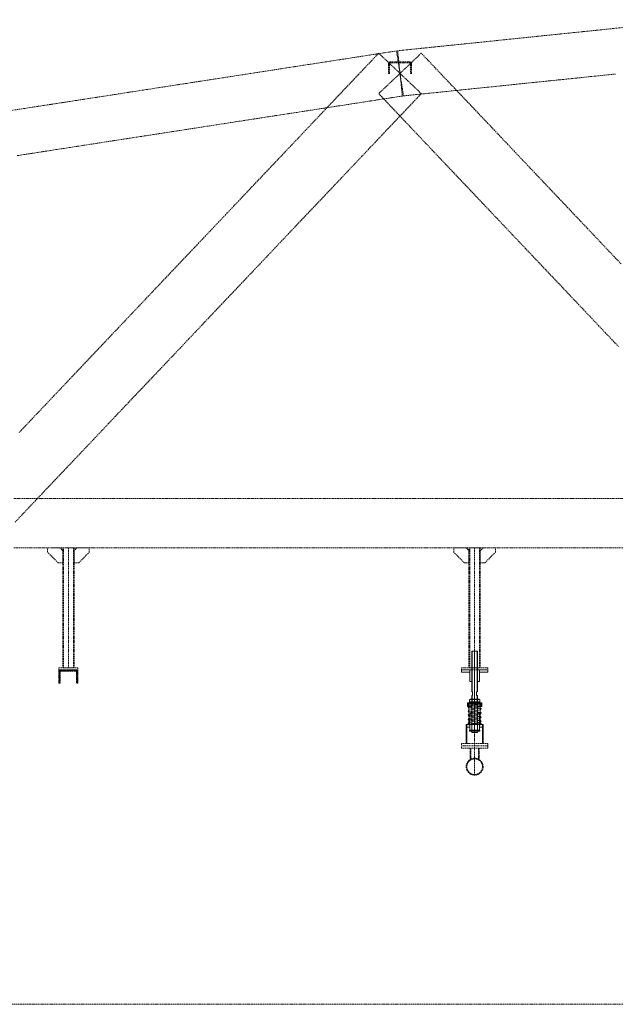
# Model space of a CAD drawing. Header units: millimetres. Extents: x -176817 to 571382, y -58489 to 156123.
# Tile 225 of 256: x 140903 to 144048, y 121877 to 127070. Entities that reach past the tile are written whole.
import ezdxf

# ---------------------------------------------------------------- set-up
doc = ezdxf.new("R2010")
doc.units = ezdxf.units.MM
doc.header["$LTSCALE"] = 0.2
for name, pattern in [('AM_ISO08W050', [18, 12, -1.5, 3, -1.5]), ('AM_ISO08W050x2', [9, 6, -0.75, 1.5, -0.75]), ('HIDDEN', [9.525, 6.35, -3.175])]:
    doc.linetypes.add(name, pattern=pattern)
for name, color, linetype, lineweight in [('-AAA Podkład', 252, 'Continuous', 13), ('AM_0N', 7, 'Continuous', 13), ('AM_7N', 4, 'AM_ISO08W050', 13)]:
    doc.layers.add(name, color=color, linetype=linetype, lineweight=lineweight)

# ---------------------------------------------------------------- blocks, each defined once
blk = doc.blocks.new('*U1083')
at = {"layer": 'AM_0N'}
for p, q in [((-28, 230.6), (28, 230.6)), ((-28, 226.6), (-28, 230.6)), ((28, 226.6), (-28, 226.6)), ((28, 230.6), (28, 226.6))]:
    blk.add_line(p, q, dxfattribs=at)
at = {"layer": 'AM_7N', "linetype": 'AM_ISO08W050x2'}
blk.add_line((0, 233.6), (0, 223.6), dxfattribs=at)
blk = doc.blocks.new('*U1084')
at = {"layer": 'AM_0N'}
for p, q in [((33.8, 222.6), (-33, 222.6)), ((29.3, 219.8), (-30.7, 209)), ((-2.7, 214.1), (-30.3, 215.9)), ((-29.7, 215.9), (30.3, 219.9)), ((-29.3, 201.1), (30.7, 211.9)), ((30, 219.9), (30.3, 219.9)), ((-30.7, 201.1), (7.4, 194.3)), ((29.3, 198.2), (-30.7, 187.4)), ((-30.7, 179.5), (7.4, 172.7)), ((29.3, 176.6), (-30.7, 165.8)), ((-30.7, 157.9), (7.4, 151.1)), ((-29.3, 179.5), (30.7, 190.3)), ((-29.3, 157.9), (30.7, 168.7)), ((30.7, 198.2), (-7.4, 205.1)), ((30.7, 176.6), (-7.4, 183.5)), ((30.7, 155), (-7.4, 161.9)), ((-33.8, 112), (33, 112)), ((29.3, 155), (-30.7, 144.2)), ((-30.7, 136.3), (7.4, 129.5)), ((29.3, 133.4), (-30.7, 122.6)), ((29.7, 118.7), (-30.3, 114.7)), ((-30, 114.7), (-30.3, 114.7)), ((-29.3, 136.3), (30.7, 147.1)), ((-29.3, 114.7), (30.7, 125.5)), ((30.7, 133.4), (-7.4, 140.3)), ((2.7, 120.5), (30.3, 118.7))]:
    blk.add_line(p, q, dxfattribs=at)
for centre, start, end in [((-30, 219.9), 138.0181, 273.8226), ((-30, 205.1), 100.2034, 280.2034), ((30, 215.9), 280.2034, 100.2034), ((30, 223.9), 273.8226, 340.5288), ((-30, 183.5), 100.2034, 280.2034), ((-30, 161.9), 100.2034, 280.2034), ((30, 194.3), 280.2034, 100.2034), ((30, 172.7), 280.2034, 100.2034), ((-30, 140.3), 100.2034, 280.2034), ((-30, 118.7), 100.2034, 280.2034), ((-30, 110.7), 93.8226, 160.5288), ((30, 151.1), 280.2034, 100.2034), ((30, 129.5), 280.2034, 100.2034), ((30, 114.7), 318.0181, 93.8226)]:
    blk.add_arc(centre, 4, start, end, dxfattribs=at)
at = {"layer": 'AM_7N', "linetype": 'AM_ISO08W050x2'}
for p, q in [((-30, 109), (-30, 225.6)), ((0, 109), (0, 225.6)), ((30, 109), (30, 225.6))]:
    blk.add_line(p, q, dxfattribs=at)
blk = doc.blocks.new('*U1085')
at = {"layer": 'AM_0N'}
for p, q in [((-28, 82), (28, 82)), ((-28, 78), (-28, 82)), ((28, 78), (-28, 78)), ((28, 82), (28, 78))]:
    blk.add_line(p, q, dxfattribs=at)
at = {"layer": 'AM_7N', "linetype": 'AM_ISO08W050x2'}
blk.add_line((0, 85), (0, 75), dxfattribs=at)
blk = doc.blocks.new('*U1086')
at = {"layer": 'AM_0N'}
for p, q in [((-26.6, 242.6), (-21.4, 245.6)), ((-26.6, 242.6), (-26.6, 233.6)), ((-26.6, 233.6), (-21.4, 230.6)), ((21.3, 245.6), (-21.4, 245.6)), ((21.3, 230.6), (-21.4, 230.6)), ((-13.3, 242.6), (-13.3, 233.6)), ((13.3, 242.6), (13.3, 233.6)), ((26.6, 242.6), (21.3, 245.6)), ((26.6, 233.6), (21.3, 230.6)), ((26.6, 242.6), (26.6, 233.6))]:
    blk.add_line(p, q, dxfattribs=at)
for centre, radius, start, end in [((-19.9, 232.9), 11.7, 55.5615, 115.5615), ((-19.9, 243.3), 11.7, 244.4385, 304.4385), ((0, 200.7), 43.9, 72.383, 107.617), ((0, 275.4), 43.9, 252.383, 287.617), ((19.9, 232.9), 11.7, 64.4385, 124.4385), ((19.9, 243.3), 11.7, 235.5615, 295.5615)]:
    blk.add_arc(centre, radius, start, end, dxfattribs=at)
at = {"layer": 'AM_7N', "linetype": 'AM_ISO08W050x2'}
blk.add_line((0, 248.6), (0, 227.6), dxfattribs=at)
blk = doc.blocks.new('A$C09B41FFC')
at = {"layer": '-AAA Podkład', "color": 7}
for p, q in [((-13, 500), (-13, 284.6)), ((0, 500), (0, 70)), ((13, 500), (13, 284.6)), ((-13, 264.6), (-13, 214.6)), ((13, 264.6), (13, 214.6)), ((-16, 222.6), (-16, 226.6)), ((-15, 222.6), (15, 222.6)), ((-15, 214.6), (15, 214.6)), ((16, 222.6), (16, 226.6)), ((-16.2, 172.6), (-15, 172.6)), ((-15.2, 171.6), (-15, 171.6)), ((15, 172.6), (16.2, 172.6)), ((15, 171.6), (15.2, 171.6)), ((-16.2, 82), (-15, 82)), ((-16.2, 82), (-15, 82)), ((-15.2, 83), (-15, 83)), ((16.2, 82, 0), (15, 82, 0)), ((21.2, 82), (20, 82))]:
    blk.add_line(p, q, dxfattribs=at)
for points in [[(15, 284.6), (15, 498), (13, 500), (-13, 500), (-15, 498), (-15, 284.6)], [(-15, 264.6), (-10.5, 264.6), (-10.5, 284.6), (-15, 284.6)], [(-15, 264.6), (-15, 72), (-13, 70), (13, 70), (15, 72), (15, 264.6)], [(15, 264.6), (10.5, 264.6), (10.5, 284.6), (15, 284.6)], [(-15, 226.6), (-38.1, 226.6), (-38.1, 222.6), (-15, 222.6)], [(-15, 222.6), (-38.1, 222.6), (-38.1, 207.6), (-15, 207.6)], [(15, 226.6), (38.1, 226.6), (38.1, 222.6), (15, 222.6)], [(15, 222.6), (38.1, 222.6), (38.1, 207.6), (15, 207.6)], [(-25, 112), (-41.2, 112), (-41.2, 98), (-25, 98)], [(25, 98), (41.3, 98), (41.3, 112), (25, 112)]]:
    blk.add_lwpolyline(points, dxfattribs=at)
at = {"layer": '-AAA Podkład', "color": 7, "elevation": 0}
for points in [[(-25, 400), (-70, 400), (-70, 388), (-25, 388)], [(25, 388), (70, 388), (70, 400), (25, 400)], [(-44.4, 12), (-44.4, 112), (-41.2, 112), (-41.2, 12)], [(44.5, 12), (44.5, 112), (41.3, 112), (41.3, 12)]]:
    blk.add_lwpolyline(points, dxfattribs=at)
for points in [[(-25, 340), (-25, 400), (-14.2, 400), (-13.2, 399), (-13.2, 341), (-14.2, 340)], [(25, 340), (25, 400), (14.2, 400), (13.2, 399), (13.2, 341), (14.2, 340)]]:
    blk.add_lwpolyline(points, close=True, dxfattribs=at)
at = {"layer": '-AAA Podkład', "color": 7}
for points in [[(-38.1, 207.6), (-35.2, 207.6), (-35.2, 222.6), (-38.1, 222.6)], [(38.1, 207.6), (35.2, 207.6), (35.2, 222.6), (38.1, 222.6)], [(-25, 172.6), (-25, 82), (-16.2, 82), (-15.2, 83), (-15.2, 171.6), (-16.2, 172.6)], [(25, 172.6), (25, 82), (16.2, 82), (15.2, 83), (15.2, 171.6), (16.2, 172.6)]]:
    blk.add_lwpolyline(points, close=True, dxfattribs=at)
blk.add_circle((-30, 118.7), 4, dxfattribs=at)
for points in [[(-25, 112), (-25, 113), (-26, 112)], [(25, 112), (25, 113), (26, 112)]]:
    blk.add_solid(points, dxfattribs=at)
for name in ['*U1084', '*U1083', '*U1086', '*U1085']:
    blk.add_blockref(name, (0, 0), dxfattribs=at)

msp = doc.modelspace()

# ---------------------------------------------------------------- hatches: boundary and pattern name
at = {"layer": '-AAA Podkład', "linetype": 'HIDDEN', "ltscale": 5}
h = msp.add_hatch(dxfattribs=at)
h.set_pattern_fill('ANSI32', color=256)
h.set_pattern_definition([(45, (89801.003, 119094.125), (-6.7351921, 6.7351921), []), (45, (89805.493, 119094.125), (-6.7351921, 6.7351921), [])])
h.paths.add_polyline_path([(141110.7675, 123640.2658), (141160.7675, 123640.2658), (141160.7675, 123638.3544, -0.414213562), (141155.6789, 123633.2658), (141117.7675, 123633.2658), (141117.7675, 123575.3544, -0.414213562), (141112.6789, 123570.2658), (141110.7675, 123570.2658)])
h.paths.add_polyline_path([(141160.7675, 123638.3544), (141160.7675, 123640.2658), (141210.7675, 123640.2658), (141210.7675, 123570.2658), (141208.8561, 123570.2658, -0.414213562), (141203.7675, 123575.3544), (141203.7675, 123633.2658), (141165.8561, 123633.2658, -0.414213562)])

# ---------------------------------------------------------------- linework, layer by layer
for p, q in [((141160.7675, 124285.2658, 0), (141160.7675, 123652.2658, 0)), ((143304.9375, 124285.2658, 0), (143304.9375, 123652.2658, 0)), ((143304.9375, 123085.7864, 0), (143304.9375, 123340.2658, 0)), ((143280.7875, 123167.5537, 0), (143280.7875, 123228.2658, 0)), ((143284.7875, 123169.8568, 0), (143284.7875, 123228.2658, 0)), ((143325.0875, 123169.8568, 0), (143325.0875, 123228.2658, 0)), ((143329.0875, 123167.5537, 0), (143329.0875, 123228.2658, 0))]:
    msp.add_line(p, q, dxfattribs=at)
msp.add_lwpolyline([(175983.6053, 129267.0338), (137759.1691, 129267.0338), (137759.1691, 121876.9135), (175983.6053, 121876.9135)], close=True, dxfattribs=at)
for points in [[(144093.9215, 127029.6304), (144023.609, 127022.3835), (143953.2965, 127015.1366), (143882.984, 127007.8898), (143812.6715, 127000.6429), (143742.359, 126993.396), (143672.0465, 126986.1491), (143601.734, 126978.9023), (143531.4215, 126971.6554), (143461.109, 126964.4085), (143390.7965, 126957.1616), (143320.484, 126949.9148), (143250.1715, 126942.6679), (143179.859, 126935.421), (143109.5465, 126928.1741), (143039.234, 126920.9273), (142968.9215, 126913.6804), (142898.609, 126906.4335), (142904.7604, 126846.7497), (142910.9118, 126787.0658), (142917.0632, 126727.382), (142923.2147, 126667.6982), (142993.5272, 126674.945), (143063.8397, 126682.1919), (143134.1522, 126689.4388), (143204.4647, 126696.6857), (143274.7772, 126703.9325), (143345.0897, 126711.1794), (143415.4022, 126718.4263), (143485.7147, 126725.6732), (143556.0272, 126732.92), (143626.3397, 126740.1669), (143696.6522, 126747.4138), (143766.9647, 126754.6607), (143837.2772, 126761.9075), (143907.5897, 126769.1544), (143977.9022, 126776.4013), (144048.2147, 126783.6482)], [(142929.2409, 126668.4739), (142920.0763, 126727.7699), (142910.9118, 126787.0658), (142901.7473, 126846.3618), (142892.5828, 126905.6578), (142822.2703, 126894.7906), (142751.9578, 126883.9234), (142681.6453, 126873.0562), (142611.3328, 126862.189), (142541.0203, 126851.3218), (142470.7078, 126840.4546), (142400.3953, 126829.5875), (142330.0828, 126818.7203), (142259.7703, 126807.8531), (142189.4578, 126796.9859), (142119.1453, 126786.1187), (142048.8328, 126775.2515), (141978.5203, 126764.3843), (141908.2078, 126753.5171), (141837.8953, 126742.65), (141767.5828, 126731.7828), (141697.2703, 126720.9156), (141626.9578, 126710.0484), (141556.6453, 126699.1812), (141486.3328, 126688.314), (141416.0203, 126677.4468), (141345.7078, 126666.5796), (141275.3953, 126655.7125), (141205.0828, 126644.8453), (141134.7703, 126633.9781), (141064.4578, 126623.1109), (140994.1453, 126612.2437), (140923.8328, 126601.3765), (140853.5203, 126590.5093)], [(143023.3627, 126680.3897), (142967.1373, 126733.7278), (142910.9118, 126787.0658), (142854.6864, 126840.4039), (142798.4609, 126893.742), (142763.3047, 126856.6826), (142728.1484, 126819.6232), (142692.9922, 126782.5639), (142657.8359, 126745.5045), (142622.6797, 126708.4451), (142587.5234, 126671.3857), (142552.3672, 126634.3264), (142517.2109, 126597.267), (142482.0547, 126560.2076), (142446.8984, 126523.1482), (142411.7422, 126486.0889), (142376.5859, 126449.0295), (142341.4297, 126411.9701), (142306.2734, 126374.9107), (142271.1172, 126337.8514), (142235.9609, 126300.792), (142200.8047, 126263.7326), (142165.6484, 126226.6732), (142130.4922, 126189.6139), (142095.3359, 126152.5545), (142060.1797, 126115.4951), (142025.0234, 126078.4357), (141989.8672, 126041.3764), (141954.7109, 126004.317), (141919.5547, 125967.2576), (141884.3984, 125930.1982), (141849.2422, 125893.1389), (141814.0859, 125856.0795), (141778.9297, 125819.0201), (141743.7734, 125781.9607), (141708.6172, 125744.9014), (141673.4609, 125707.842), (141638.3047, 125670.7826), (141603.1484, 125633.7232), (141567.9922, 125596.6639), (141532.8359, 125559.6045), (141497.6797, 125522.5451), (141462.5234, 125485.4857), (141427.3672, 125448.4264), (141392.2109, 125411.367), (141357.0547, 125374.3076), (141321.8984, 125337.2482), (141286.7422, 125300.1889), (141251.5859, 125263.1295), (141216.4297, 125226.0701), (141181.2734, 125189.0107), (141146.1172, 125151.9514), (141110.9609, 125114.892), (141075.8047, 125077.8326), (141040.6484, 125040.7732), (141005.4922, 125003.7139), (140970.3359, 124966.6545), (140935.1797, 124929.5951), (140900.0234, 124892.5357)], [(144078.0502, 125781.9607), (144042.894, 125819.0201), (144007.7377, 125856.0795), (143972.5815, 125893.1389), (143937.4252, 125930.1982), (143902.269, 125967.2576), (143867.1127, 126004.317), (143831.9565, 126041.3764), (143796.8002, 126078.4357), (143761.644, 126115.4951), (143726.4877, 126152.5545), (143691.3315, 126189.6139), (143656.1752, 126226.6732), (143621.019, 126263.7326), (143585.8627, 126300.792), (143550.7065, 126337.8514), (143515.5502, 126374.9107), (143480.394, 126411.9701), (143445.2377, 126449.0295), (143410.0815, 126486.0889), (143374.9252, 126523.1482), (143339.769, 126560.2076), (143304.6127, 126597.267), (143269.4565, 126634.3264), (143234.3002, 126671.3857), (143199.144, 126708.4451), (143163.9877, 126745.5045), (143128.8315, 126782.5639), (143093.6752, 126819.6232), (143058.519, 126856.6826), (143023.3627, 126893.742), (142967.1373, 126840.4039), (142910.9118, 126787.0658), (142854.6864, 126733.7278), (142798.4609, 126680.3897), (142833.6172, 126643.3303), (142868.7734, 126606.2709), (142903.9297, 126569.2116), (142939.0859, 126532.1522), (142974.2422, 126495.0928), (143009.3984, 126458.0334), (143044.5547, 126420.9741), (143079.7109, 126383.9147), (143114.8672, 126346.8553), (143150.0234, 126309.7959), (143185.1797, 126272.7366), (143220.3359, 126235.6772), (143255.4922, 126198.6178), (143290.6484, 126161.5584), (143325.8047, 126124.4991), (143360.9609, 126087.4397), (143396.1172, 126050.3803), (143431.2734, 126013.3209), (143466.4297, 125976.2616), (143501.5859, 125939.2022), (143536.7422, 125902.1428), (143571.8984, 125865.0834), (143607.0547, 125828.0241), (143642.2109, 125790.9647), (143677.3672, 125753.9053), (143712.5234, 125716.8459), (143747.6797, 125679.7866), (143782.8359, 125642.7272), (143817.9922, 125605.6678), (143853.1484, 125568.6084), (143888.3047, 125531.5491), (143923.4609, 125494.4897), (143958.6172, 125457.4303), (143993.7734, 125420.3709), (144028.9297, 125383.3116), (144064.0859, 125346.2522)], [(142850.9118, 126839.2276), (142850.9118, 126787.0658), (142854.9118, 126787.0658), (142854.9118, 126839.2276), (142854.913, 126839.3262), (142854.9167, 126839.4246), (142854.9227, 126839.5229), (142854.9311, 126839.6208), (142854.9419, 126839.7185), (142854.9551, 126839.8159), (142854.9706, 126839.9129), (142854.9885, 126840.0094), (142855.0088, 126840.1055), (142855.0314, 126840.2011), (142855.0563, 126840.2961), (142855.0835, 126840.3906), (142855.1131, 126840.4844), (142855.145, 126840.5775), (142855.1792, 126840.6699), (142855.2157, 126840.7615), (142855.2544, 126840.8522), (142855.2952, 126840.9418), (142855.3382, 126841.0302), (142855.3834, 126841.1176), (142855.4306, 126841.2037), (142855.4799, 126841.2887), (142855.5312, 126841.3724), (142855.5846, 126841.4548), (142855.64, 126841.5358), (142855.6973, 126841.6155), (142855.7566, 126841.6938), (142855.8179, 126841.7707), (142855.881, 126841.8461), (142855.946, 126841.9199), (142856.0129, 126841.9922), (142856.0815, 126842.0629), (142856.152, 126842.1319), (142856.224, 126842.1991), (142856.2976, 126842.2645), (142856.3727, 126842.3279), (142856.4492, 126842.3895), (142856.5273, 126842.4491), (142856.6068, 126842.5068), (142856.6876, 126842.5625), (142856.7698, 126842.6162), (142856.8533, 126842.6679), (142856.938, 126842.7175), (142857.024, 126842.7651), (142857.1112, 126842.8105), (142857.1996, 126842.8538), (142857.2891, 126842.895), (142857.3796, 126842.934), (142857.4711, 126842.9707), (142857.5633, 126843.0051), (142857.6563, 126843.0372), (142857.7499, 126843.067), (142857.8442, 126843.0945), (142857.9391, 126843.1196), (142858.0346, 126843.1423), (142858.1306, 126843.1627), (142858.227, 126843.1808), (142858.3239, 126843.1964), (142858.4212, 126843.2097), (142858.5188, 126843.2206), (142858.6167, 126843.2291), (142858.7149, 126843.2352), (142858.8133, 126843.2388), (142858.9118, 126843.24), (142910.9118, 126843.24), (142962.9118, 126843.24), (142963.0104, 126843.2388), (142963.1089, 126843.2351), (142963.2071, 126843.2291), (142963.3051, 126843.2206), (142963.4028, 126843.2097), (142963.5002, 126843.1964), (142963.5971, 126843.1807), (142963.6936, 126843.1626), (142963.7897, 126843.1422), (142963.8852, 126843.1194), (142963.9802, 126843.0942), (142964.0746, 126843.0668), (142964.1683, 126843.0369), (142964.2613, 126843.0048), (142964.3536, 126842.9703), (142964.4451, 126842.9335), (142964.5357, 126842.8945), (142964.6251, 126842.8533), (142964.7135, 126842.81), (142964.8006, 126842.7645), (142964.8866, 126842.7169), (142964.9713, 126842.6673), (142965.0548, 126842.6156), (142965.137, 126842.5619), (142965.2178, 126842.5062), (142965.2972, 126842.4485), (142965.3753, 126842.3888), (142965.4518, 126842.3272), (142965.5269, 126842.2638), (142965.6005, 126842.1984), (142965.6725, 126842.1312), (142965.7428, 126842.0622), (142965.8115, 126841.9915), (142965.8783, 126841.9192), (142965.9433, 126841.8453), (142966.0064, 126841.7699), (142966.0676, 126841.6931), (142966.1269, 126841.6148), (142966.1842, 126841.5351), (142966.2395, 126841.454), (142966.2929, 126841.3716), (142966.3442, 126841.2879), (142966.3935, 126841.203), (142966.4407, 126841.1169), (142966.4858, 126841.0295), (142966.5288, 126840.941), (142966.5696, 126840.8514), (142966.6083, 126840.7608), (142966.6447, 126840.6692), (142966.6789, 126840.5769), (142966.7107, 126840.4838), (142966.7403, 126840.39), (142966.7675, 126840.2956), (142966.7924, 126840.2007), (142966.815, 126840.1051), (142966.8352, 126840.0091), (142966.8531, 126839.9126), (142966.8686, 126839.8156), (142966.8818, 126839.7183), (142966.8926, 126839.6206), (142966.901, 126839.5227), (142966.907, 126839.4245), (142966.9106, 126839.3261), (142966.9118, 126839.2276), (142966.9118, 126787.0658), (142970.9118, 126787.0658), (142970.9118, 126839.2276), (142970.9094, 126839.4245), (142970.9022, 126839.6211), (142970.8902, 126839.8175), (142970.8734, 126840.0135), (142970.8518, 126840.2091), (142970.8254, 126840.404), (142970.7942, 126840.5984), (142970.7583, 126840.792), (142970.7178, 126840.9842), (142970.6726, 126841.1754), (142970.6228, 126841.3653), (142970.5683, 126841.5539), (142970.5093, 126841.7412), (142970.4456, 126841.927), (142970.3775, 126842.1112), (142970.3049, 126842.2937), (142970.2277, 126842.4747), (142970.1461, 126842.6537), (142970.0602, 126842.8305), (142969.97, 126843.0051), (142969.8756, 126843.1775), (142969.777, 126843.3476), (142969.6742, 126843.5153), (142969.5673, 126843.6804), (142969.4564, 126843.8429), (142969.3415, 126844.0025), (142969.2229, 126844.1593), (142969.1004, 126844.313), (142968.9742, 126844.4637), (142968.8443, 126844.6113), (142968.7109, 126844.7557), (142968.5738, 126844.8969), (142968.4332, 126845.0348), (142968.2892, 126845.1692), (142968.142, 126845.2999), (142967.9917, 126845.427), (142967.8384, 126845.5503), (142967.682, 126845.6698), (142967.5226, 126845.7855), (142967.3604, 126845.8973), (142967.1958, 126846.0049), (142967.0286, 126846.1084), (142966.859, 126846.2077), (142966.687, 126846.3028), (142966.5127, 126846.3936), (142966.3362, 126846.4801), (142966.1576, 126846.5623), (142965.977, 126846.6401), (142965.7945, 126846.7134), (142965.6103, 126846.7821), (142965.4246, 126846.8463), (142965.2373, 126846.9059), (142965.0487, 126846.9609), (142964.8587, 126847.0112), (142964.6674, 126847.0568), (142964.4751, 126847.0978), (142964.2816, 126847.1339), (142964.0875, 126847.1653), (142963.8926, 126847.1919), (142963.6973, 126847.2137), (142963.5014, 126847.2306), (142963.3051, 126847.2428), (142963.1086, 126847.25), (142962.9118, 126847.2525), (142910.9118, 126847.2525), (142858.9118, 126847.2525), (142858.7151, 126847.25), (142858.5187, 126847.2428), (142858.3225, 126847.2307), (142858.1267, 126847.2137), (142857.9314, 126847.192), (142857.7367, 126847.1654), (142857.5426, 126847.134), (142857.3493, 126847.0979), (142857.1568, 126847.057), (142856.9656, 126847.0114), (142856.7755, 126846.961), (142856.5868, 126846.9061), (142856.3995, 126846.8465), (142856.2137, 126846.7823), (142856.0295, 126846.7135), (142855.8469, 126846.6402), (142855.6662, 126846.5624), (142855.4875, 126846.4802), (142855.311, 126846.3936), (142855.1367, 126846.3028), (142854.9647, 126846.2077), (142854.795, 126846.1084), (142854.6278, 126846.0049), (142854.4631, 126845.8972), (142854.3011, 126845.7856), (142854.142, 126845.6701), (142853.9858, 126845.5507), (142853.8326, 126845.4275), (142853.6825, 126845.3006), (142853.5355, 126845.1701), (142853.3917, 126845.0359), (142853.2512, 126844.8982), (142853.1139, 126844.7569), (142852.9802, 126844.6123), (142852.8502, 126844.4646), (142852.7238, 126844.3137), (142852.6012, 126844.1597), (142852.4823, 126844.0028), (142852.3674, 126843.843), (142852.2563, 126843.6803), (142852.1494, 126843.5152), (142852.0466, 126843.3476), (142851.948, 126843.1775), (142851.8536, 126843.0052), (142851.7635, 126842.8306), (142851.6776, 126842.6538), (142851.5961, 126842.4749), (142851.5189, 126842.294), (142851.4462, 126842.1112), (142851.378, 126841.9269), (142851.3143, 126841.7409), (142851.2552, 126841.5535), (142851.2007, 126841.3647), (142851.1509, 126841.1746), (142851.1056, 126840.9833), (142851.0651, 126840.7909), (142851.0292, 126840.5974), (142850.9981, 126840.4032), (142850.9718, 126840.2084), (142850.9502, 126840.013), (142850.9334, 126839.8171), (142850.9214, 126839.6209), (142850.9142, 126839.4243), (142850.9118, 126839.2276)], [(140878.8315, 124419.7678), (140913.9877, 124456.8272), (140949.144, 124493.8866), (140984.3002, 124530.9459), (141019.4565, 124568.0053), (141054.6127, 124605.0647), (141089.769, 124642.1241), (141124.9252, 124679.1834), (141160.0815, 124716.2428), (141195.2377, 124753.3022), (141230.394, 124790.3616), (141265.5502, 124827.4209), (141300.7065, 124864.4803), (141335.8627, 124901.5397), (141371.019, 124938.5991), (141406.1752, 124975.6584), (141441.3315, 125012.7178), (141476.4877, 125049.7772), (141511.644, 125086.8366), (141546.8002, 125123.8959), (141581.9565, 125160.9553), (141617.1127, 125198.0147), (141652.269, 125235.0741), (141687.4252, 125272.1334), (141722.5815, 125309.1928), (141757.7377, 125346.2522), (141792.894, 125383.3116), (141828.0502, 125420.3709), (141863.2065, 125457.4303), (141898.3627, 125494.4897), (141933.519, 125531.5491), (141968.6752, 125568.6084), (142003.8315, 125605.6678), (142038.9877, 125642.7272), (142074.144, 125679.7866), (142109.3002, 125716.8459), (142144.4565, 125753.9053), (142179.6127, 125790.9647), (142214.769, 125828.0241), (142249.9252, 125865.0834), (142285.0815, 125902.1428), (142320.2377, 125939.2022), (142355.394, 125976.2616), (142390.5502, 126013.3209), (142425.7065, 126050.3803), (142460.8627, 126087.4397), (142496.019, 126124.4991), (142531.1752, 126161.5584), (142566.3315, 126198.6178), (142601.4877, 126235.6772), (142636.644, 126272.7366), (142671.8002, 126309.7959), (142706.9565, 126346.8553), (142742.1127, 126383.9147), (142777.269, 126420.9741), (142812.4252, 126458.0334), (142847.5815, 126495.0928), (142882.7377, 126532.1522), (142917.894, 126569.2116), (142953.0502, 126606.2709), (142988.2065, 126643.3303), (143023.3627, 126680.3897)], [(140890.1784, 126353.3255), (140960.4909, 126364.1927), (141030.8034, 126375.0598), (141101.1159, 126385.927), (141171.4284, 126396.7942), (141241.7409, 126407.6614), (141312.0534, 126418.5286), (141382.3659, 126429.3958), (141452.6784, 126440.263), (141522.9909, 126451.1302), (141593.3034, 126461.9973), (141663.6159, 126472.8645), (141733.9284, 126483.7317), (141804.2409, 126494.5989), (141874.5534, 126505.4661), (141944.8659, 126516.3333), (142015.1784, 126527.2005), (142085.4909, 126538.0677), (142155.8034, 126548.9348), (142226.1159, 126559.802), (142296.4284, 126570.6692), (142366.7409, 126581.5364), (142437.0534, 126592.4036), (142507.3659, 126603.2708), (142577.6784, 126614.138), (142647.9909, 126625.0052), (142718.3034, 126635.8723), (142788.6159, 126646.7395), (142858.9284, 126657.6067), (142929.2409, 126668.4739)], [(144106.2243, 124545.2658), (144035.9118, 124545.2658), (143965.5993, 124545.2658), (143895.2868, 124545.2658), (143824.9743, 124545.2658), (143754.6618, 124545.2658), (143684.3493, 124545.2658), (143614.0368, 124545.2658), (143543.7243, 124545.2658), (143473.4118, 124545.2658), (143403.0993, 124545.2658), (143332.7868, 124545.2658), (143262.4743, 124545.2658), (143192.1618, 124545.2658), (143121.8493, 124545.2658), (143051.5368, 124545.2658), (142981.2243, 124545.2658), (142910.9118, 124545.2658), (142840.5993, 124545.2658), (142770.2868, 124545.2658), (142699.9743, 124545.2658), (142629.6618, 124545.2658), (142559.3493, 124545.2658), (142489.0368, 124545.2658), (142418.7243, 124545.2658), (142348.4118, 124545.2658), (142278.0993, 124545.2658), (142207.7868, 124545.2658), (142137.4743, 124545.2658), (142067.1618, 124545.2658), (141996.8493, 124545.2658), (141926.5368, 124545.2658), (141856.2243, 124545.2658), (141785.9118, 124545.2658), (141715.5993, 124545.2658), (141645.2868, 124545.2658), (141574.9743, 124545.2658), (141504.6618, 124545.2658), (141434.3493, 124545.2658), (141364.0368, 124545.2658), (141293.7243, 124545.2658), (141223.4118, 124545.2658), (141153.0993, 124545.2658), (141082.7868, 124545.2658), (141012.4743, 124545.2658), (140942.1618, 124545.2658), (140871.8493, 124545.2658)], [(140871.8493, 124285.2658), (140942.1618, 124285.2658), (141012.4743, 124285.2658), (141082.7868, 124285.2658), (141153.0993, 124285.2658), (141223.4118, 124285.2658), (141293.7243, 124285.2658), (141364.0368, 124285.2658), (141434.3493, 124285.2658), (141504.6618, 124285.2658), (141574.9743, 124285.2658), (141645.2868, 124285.2658), (141715.5993, 124285.2658), (141785.9118, 124285.2658), (141856.2243, 124285.2658), (141926.5368, 124285.2658), (141996.8493, 124285.2658), (142067.1618, 124285.2658), (142137.4743, 124285.2658), (142207.7868, 124285.2658), (142278.0993, 124285.2658), (142348.4118, 124285.2658), (142418.7243, 124285.2658), (142489.0368, 124285.2658), (142559.3493, 124285.2658), (142629.6618, 124285.2658), (142699.9743, 124285.2658), (142770.2868, 124285.2658), (142840.5993, 124285.2658), (142910.9118, 124285.2658), (142981.2243, 124285.2658), (143051.5368, 124285.2658), (143121.8493, 124285.2658), (143192.1618, 124285.2658), (143262.4743, 124285.2658), (143332.7868, 124285.2658), (143403.0993, 124285.2658), (143473.4118, 124285.2658), (143543.7243, 124285.2658), (143614.0368, 124285.2658), (143684.3493, 124285.2658), (143754.6618, 124285.2658), (143824.9743, 124285.2658), (143895.2868, 124285.2658), (143965.5993, 124285.2658), (144035.9118, 124285.2658), (144106.2243, 124285.2658)]]:
    msp.add_lwpolyline(points, dxfattribs=at)
at = {"layer": '-AAA Podkład', "linetype": 'HIDDEN', "ltscale": 5, "elevation": 0}
for points in [[(141130.7675, 124205.2658), (141106.7675, 124205.2658), (141050.7675, 124261.2658), (141050.7675, 124285.2658), (141114.7675, 124285.2658), (141130.7675, 124269.2658)], [(141190.7675, 123652.2658), (141130.7675, 123652.2658), (141130.7675, 124285.2658), (141190.7675, 124285.2658)], [(141190.7675, 124205.2658), (141214.7675, 124205.2658), (141270.7675, 124261.2658), (141270.7675, 124285.2658), (141206.7675, 124285.2658), (141190.7675, 124269.2658)], [(143274.9375, 124205.2658), (143250.9375, 124205.2658), (143194.9375, 124261.2658), (143194.9375, 124285.2658), (143258.9375, 124285.2658), (143274.9375, 124269.2658)], [(143334.9375, 123652.2658), (143274.9375, 123652.2658), (143274.9375, 124285.2658), (143334.9375, 124285.2658)], [(143334.9375, 124205.2658), (143358.9375, 124205.2658), (143414.9375, 124261.2658), (143414.9375, 124285.2658), (143350.9375, 124285.2658), (143334.9375, 124269.2658)], [(141210.7675, 123640.2658), (141110.7675, 123640.2658), (141110.7675, 123652.2658), (141210.7675, 123652.2658)], [(143374.9375, 123640.2658), (143234.9375, 123640.2658), (143234.9375, 123652.2658), (143374.9375, 123652.2658)], [(143374.9375, 123252.2658), (143234.9375, 123252.2658), (143234.9375, 123240.2658), (143374.9375, 123240.2658)], [(143374.9375, 123228.2658), (143234.9375, 123228.2658), (143234.9375, 123240.2658), (143374.9375, 123240.2658)]]:
    msp.add_lwpolyline(points, close=True, dxfattribs=at)
for points in [[(141134.7675, 123652.2658), (141134.7675, 124285.2658)], [(141186.7675, 124285.2658), (141186.7675, 123652.2658)], [(143278.9375, 123652.2658), (143278.9375, 124285.2658)], [(143330.9375, 124285.2658), (143330.9375, 123652.2658)]]:
    msp.add_lwpolyline(points, dxfattribs=at)
for points in [[(141110.7675, 123640.2658), (141160.7675, 123640.2658), (141160.7675, 123638.3544, -0.414213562), (141155.6789, 123633.2658), (141117.7675, 123633.2658), (141117.7675, 123575.3544, -0.414213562), (141112.6789, 123570.2658), (141110.7675, 123570.2658)], [(141160.7675, 123638.3544), (141160.7675, 123640.2658), (141210.7675, 123640.2658), (141210.7675, 123570.2658), (141208.8561, 123570.2658, -0.414213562), (141203.7675, 123575.3544), (141203.7675, 123633.2658), (141165.8561, 123633.2658, -0.414213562)]]:
    msp.add_lwpolyline(points, format="xyb", close=True, dxfattribs=at)
at = {"layer": '-AAA Podkład', "linetype": 'HIDDEN', "ltscale": 5}
for radius in [44.45, 41.25]:
    msp.add_circle((143304.9375, 123130.2364, 0), radius, dxfattribs=at)

# ---------------------------------------------------------------- block references
msp.add_blockref('A$C09B41FFC', (143304.9375, 123240.2658, 0), dxfattribs=at)

doc.saveas('drawing.dxf')
